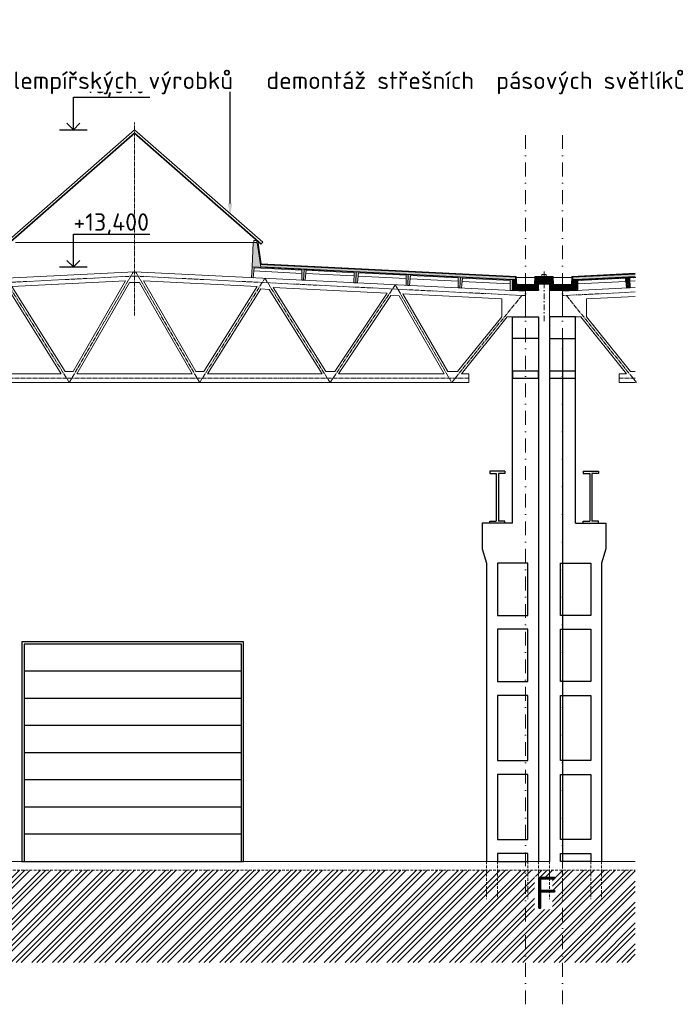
# Model space of a CAD drawing. Header units: millimetres. Extents: x -29085 to 3627694, y -159961 to 2281735.
# Tile 191 of 229: x 484263 to 499350, y 46138 to 68798. Entities that reach past the tile are written whole.
import ezdxf
from ezdxf import colors
from ezdxf.entities.mleader import LeaderData, LeaderLine
from ezdxf.math import Vec2, Vec3

# ---------------------------------------------------------------- set-up
doc = ezdxf.new("R2010")
doc.units = ezdxf.units.MM
for name, pattern in [('AM_DIN_G_W050', [13.75, 9.75, -1.5, 1, -1.5]), ('CARKOVANA', [5, 3, -2]), ('DASHDOT', [25.4, 12.7, -6.35, 0, -6.35]), ('HIDDEN', [9.525, 6.35, -3.175])]:
    doc.linetypes.add(name, pattern=pattern)
doc.styles.add('A99_popis', font='isocpeur.ttf')
doc.styles.add('ad_popis 100', font='isocpeur.ttf', dxfattribs={"height": 200})
pattern_1 = [(45, (431694.65, 59538.25), (-35.35534, 35.35534), []), (45, (431708.79, 59538.25), (-35.35534, 35.35534), []), (45, (431737.076, 59538.25), (-21.213203, 49.497475), [20, -10, 0, -10])]
pattern_2 = [(47.86, (460220.41, 62824.364), (-29.660305, 26.83778), []), (2.86, (460264.76, 62839.845), (26.837778, 29.660305), [5, -51.568542]), (47.86, (460269.754, 62840.095), (-29.660305, 26.83778), [5, -35]), (92.86, (460273.109, 62843.802), (-29.660305, 26.837778), [5, -51.568542]), (137.86, (460272.86, 62848.796), (-26.83778, -29.660305), [5, -35]), (2.86, (460264.158, 62851.9), (26.837778, 29.660305), [5, -51.568542]), (47.86, (460260.803, 62848.194), (-29.660305, 26.83778), [5, -35]), (92.86, (460261.053, 62843.2), (-29.660305, 26.837778), [5, -51.568542]), (137.86, (460264.76, 62839.845), (-26.83778, -29.660305), [5, -35]), (47.86, (460277.02, 62857.12), (-29.660305, 26.83778), [10, -30])]
pattern_3 = [(315, (414604.65, 300959.11), (28.284271, 28.284271), []), (270, (414617.9, 300914.04), (28.2842712, -28.2842712), [5, -51.5685425]), (315, (414617.9, 300909.04), (28.284271, 28.284271), [5, -35]), (360, (414621.434, 300905.506), (28.2842712, 28.2842712), [5, -51.5685425]), (45, (414626.434, 300905.506), (-28.284271, 28.284271), [5, -35]), (270, (414629.97, 300914.04), (28.2842712, -28.2842712), [5, -51.5685425]), (315, (414626.434, 300917.577), (28.284271, 28.284271), [5, -35]), (360, (414621.434, 300917.577), (28.2842712, 28.2842712), [5, -51.5685425]), (45, (414617.9, 300914.04), (-28.284271, 28.284271), [5, -35]), (315, (414634.54, 300900.935), (28.284271, 28.284271), [10, -30])]

msp = doc.modelspace()

# ---------------------------------------------------------------- hatches: boundary and pattern name
at = {"lineweight": 0, "transparency": 33554687}
h = msp.add_hatch(dxfattribs=at)
h.set_pattern_fill('ZELEZOBETON', color=256, scale=10, angle=-90)
h.set_pattern_definition([(315, (-111095.35, 352148.25), (35.355339, 35.355339), []), (315, (-111095.35, 352134.11), (35.355339, 35.355339), []), (315, (-111095.35, 352105.826), (49.4974747, 21.2132034), [20, -10, 0, -10])])
h.paths.add_polyline_path([(495904.7, 62563.3), (495904.7, 62598.3), (496124.7, 62598.3), (496134.7, 62813.3), (496204.7, 62813.3), (496204.7, 62563.3)])
h.paths.add_polyline_path([(495604.7, 62563.3), (495604.7, 62813.3), (495674.7, 62813.3), (495684.7, 62598.3), (495904.7, 62598.3), (495904.7, 62563.3)])
at = {"linetype": 'Continuous', "lineweight": 0, "ltscale": 2, "transparency": 33554562}
h = msp.add_hatch(dxfattribs=at)
h.set_pattern_fill('BETON-LEHKY', color=256, scale=10, angle=-90, style=0)
h.set_pattern_definition(pattern_3)
h.paths.add_polyline_path([(496524.7, 62818.7), (496524.7, 62868.1), (496134.7, 62868.1), (496134.7, 62818.7)])
at = {"lineweight": 0, "transparency": 33554687}
h = msp.add_hatch(dxfattribs=at)
h.set_pattern_fill('ZELEZOBETON', color=256, scale=10, angle=-90)
h.set_pattern_definition([(315, (414604.65, 300973.25), (35.355339, 35.355339), []), (315, (414604.65, 300959.11), (35.355339, 35.355339), []), (315, (414604.65, 300930.826), (49.497475, 21.213203), [20, -10, 0, -10])])
h.paths.add_polyline_path([(496454.7, 62713.3), (496454.7, 62813.3), (496204.7, 62813.3), (496204.7, 62713.3)])
h = msp.add_hatch(dxfattribs=at)
h.set_pattern_fill('ZELEZOBETON', color=256, scale=10, angle=-90)
h.set_pattern_definition([(315, (-110245.35, 352148.25), (35.355339, 35.355339), []), (315, (-110245.35, 352134.11), (35.355339, 35.355339), []), (315, (-110245.35, 352105.826), (49.4974747, 21.2132034), [20, -10, 0, -10])])
h.paths.add_polyline_path([(496754.7, 62563.3), (496754.7, 62598.3), (496974.7, 62598.3), (496984.7, 62813.3), (497054.7, 62813.3), (497054.7, 62563.3)])
h.paths.add_polyline_path([(496454.7, 62563.3), (496454.7, 62813.3), (496524.7, 62813.3), (496534.7, 62598.3), (496754.7, 62598.3), (496754.7, 62563.3)])
at = {"linetype": 'Continuous', "lineweight": 0, "ltscale": 2, "transparency": 33554562}
h = msp.add_hatch(dxfattribs=at)
h.set_pattern_fill('BETON-LEHKY', color=256, scale=10, angle=-90)
h.set_pattern_definition(pattern_2)
h.paths.add_polyline_path([(498429.7, 62887.3), (498429.7, 62942.3), (496973.9, 62869.6), (496976.6, 62814.7)])
at = {"lineweight": 0, "transparency": 33554687}
h = msp.add_hatch(dxfattribs=at)
h.set_pattern_fill('ZELEZOBETON', color=256, scale=10, angle=-90)
h.set_pattern_definition(pattern_1)
h.paths.add_polyline_path([(498429.7, 62862.2), (498429.7, 62882.3), (497056.8, 62813.7), (497059.8, 62752.7), (497066.7, 62615.2), (497069.3, 62564), (497109.2, 62566), (497107.7, 62796.2), (498206.3, 62851.1), (498227.8, 62621.9), (498307.7, 62625.9), (498306.2, 62856.1)])
at = {"lineweight": 0}
h = msp.add_hatch(dxfattribs=at)
h.set_pattern_fill('BETON-LEHKY', color=256, scale=10, angle=-90, style=0)
h.set_pattern_definition(pattern_3)
h.paths.add_polyline_path([(496124.7, 62598.3), (496128.6, 62682.7), (495680.7, 62683.3), (495684.7, 62598.3)])
at = {"linetype": 'Continuous', "lineweight": 0, "ltscale": 2, "transparency": 33554562}
h = msp.add_hatch(dxfattribs=at)
h.set_pattern_fill('BETON-LEHKY', color=256, scale=10, angle=-90, style=0)
h.set_pattern_definition([(45, (446383.792, 300973.252), (-28.284271, 28.284271), []), (360, (446428.86, 300986.5), (28.2842712, 28.2842712), [5, -51.5685425]), (45, (446433.86, 300986.5), (-28.284271, 28.284271), [5, -35]), (90, (446437.396, 300990.036), (-28.2842712, 28.2842712), [5, -51.5685425]), (135, (446437.396, 300995.036), (-28.284271, -28.284271), [5, -35]), (360, (446428.86, 300998.572), (28.2842712, 28.2842712), [5, -51.5685425]), (45, (446425.325, 300995.036), (-28.284271, 28.284271), [5, -35]), (90, (446425.325, 300990.036), (-28.2842712, 28.2842712), [5, -51.5685425]), (135, (446428.86, 300986.5), (-28.284271, -28.284271), [5, -35]), (45, (446441.967, 301003.143), (-28.284271, 28.284271), [10, -30])])
h.paths.add_polyline_path([(496974.7, 62598.3), (496978.6, 62682.7), (496530.7, 62683.3), (496534.7, 62598.3)])
at = {"linetype": 'Continuous', "lineweight": 0}
h = msp.add_hatch(dxfattribs=at)
h.set_pattern_fill('ZEM_PUVODNI', color=256, scale=85, angle=-90)
h.set_pattern_definition([(45, (409519.65, 300973.25), (-240.4163, 240.4163), []), (45, (409639.86, 300973.25), (-240.4163, 240.4163), []), (45, (409760.07, 300973.25), (-240.4163, 240.4163), [])])
h.paths.add_polyline_path([(397059.7, 49228.3), (409579.7, 49228.3), (413714.7, 49228.3), (413714.7, 48673.3), (414004.7, 48673.3), (414004.7, 49228.3), (498429.7, 49228.3), (498429.7, 47103.3), (397059.7, 47103.3)])

# ---------------------------------------------------------------- linework, layer by layer
at = {"ltscale": 2}
for p, q in [((485499.9, 66266.9), (485350.4, 66416.8)), ((485499.9, 66266.9), (485649.4, 66416.8)), ((485182.6, 66266.9), (485817.2, 66266.9)), ((485499.9, 63110), (485499.9, 63859)), ((485499.9, 63859), (487256.4, 63859)), ((485499.9, 63110), (485350.4, 63260)), ((485499.9, 63110), (485649.4, 63260)), ((485182.6, 63110), (485817.2, 63110))]:
    msp.add_line(p, q, dxfattribs=at)
at = {"lineweight": 5}
for p, q in [((494429.5, 60648.3), (494599.3, 60648.3)), ((494599.3, 60648.3), (494599.3, 60448.3)), ((498060, 60648.3), (498060, 60448.3)), ((498229.8, 60648.3), (498060, 60648.3))]:
    msp.add_line(p, q, dxfattribs=at)
for p, q in [((495429.7, 58408.3), (495079.7, 58408.3)), ((495079.7, 58408.3), (495079.7, 58358.3)), ((495079.7, 58358.3), (495229.7, 58358.3)), ((495229.7, 58358.3), (495229.7, 57258.3)), ((495429.7, 58358.3), (495279.7, 58358.3)), ((495279.7, 58358.3), (495279.7, 57258.3)), ((495429.7, 58408.3), (495429.7, 58358.3)), ((497229.7, 58408.3), (497579.7, 58408.3)), ((497229.7, 58408.3), (497229.7, 58358.3)), ((497229.7, 58358.3), (497379.7, 58358.3)), ((497379.7, 58358.3), (497379.7, 57258.3)), ((497429.7, 58358.3), (497429.7, 57258.3)), ((497579.7, 58358.3), (497429.7, 58358.3)), ((497579.7, 58408.3), (497579.7, 58358.3)), ((495079.7, 57208.3), (495079.7, 57258.3)), ((495079.7, 57258.3), (495229.7, 57258.3)), ((495429.7, 57208.3), (495079.7, 57208.3)), ((495429.7, 57258.3), (495279.7, 57258.3)), ((495429.7, 57208.3), (495429.7, 57258.3)), ((497229.7, 57208.3), (497229.7, 57258.3)), ((497229.7, 57258.3), (497379.7, 57258.3)), ((497229.7, 57208.3), (497579.7, 57208.3)), ((497579.7, 57258.3), (497429.7, 57258.3)), ((497579.7, 57208.3), (497579.7, 57258.3))]:
    msp.add_line(p, q)
at = {"lineweight": 13}
for p, q in [((441334.7, 49428.3), (496454.7, 49428.3)), ((496754.7, 49428.3), (498429.7, 49428.3))]:
    msp.add_line(p, q, dxfattribs=at)
at = {"linetype": 'HIDDEN', "lineweight": 5, "ltscale": 10}
msp.add_line((414004.7, 49228.3), (498429.7, 49228.3), dxfattribs=at)
at = {"lineweight": 5}
for points in [[(486904.7, 62998.3), (477904.7, 62548.3)], [(486904.7, 62998.3), (495904.7, 62548.3)], [(490757.1, 62960.6), (489651.9, 63015.8)], [(486699.5, 62787.7), (484083.2, 62656.9)], [(485491.4, 60698.3), (486699.5, 62787.7)], [(487109.8, 62787.7), (489726.1, 62656.9)], [(488317.9, 60698.3), (487109.8, 62787.7)], [(491955.6, 62900.7), (490850.4, 62956)], [(493154.1, 62840.9), (492048.9, 62896.1)], [(494352.6, 62781), (493247.4, 62836.2)], [(494446, 62776.3), (495551.1, 62721.1)], [(495689.7, 62868.3), (496119.7, 62868.3)], [(496539.7, 62868.3), (496969.7, 62868.3)], [(498213.3, 62776.3), (497108.2, 62721.1)], [(498306.7, 62781), (498429.7, 62787.1)], [(485220.7, 60648.3), (483999.2, 62602.7)], [(485307.4, 60698.3), (484083.2, 62656.9)], [(485578, 60648.3), (486792.2, 62748.3)], [(486904.7, 62748.3), (486792.2, 62748.3)], [(486904.7, 62748.3), (487017.1, 62748.3)], [(488231.3, 60648.3), (487017.1, 62748.3)], [(488501.9, 60698.3), (489726.1, 62656.9)], [(488588.6, 60648.3), (489810.1, 62602.7)], [(489810.1, 62602.7), (490005.3, 62592.9)], [(490005.3, 62592.9), (491220.7, 60648.3)], [(490094.7, 62638.5), (492717.3, 62507.4)], [(490094.7, 62638.5), (491307.4, 60698.3)], [(495904.7, 61958.3), (495904.7, 62548.3)], [(498429.7, 62632), (496754.7, 62548.3)], [(491511.2, 60698.3), (492717.3, 62507.4)], [(491598.1, 60648.3), (492801.3, 62453.1)], [(492994.1, 62443.5), (492801.3, 62453.1)], [(492994.1, 62443.5), (494031.3, 60648.3)], [(493083.3, 62489.1), (495354.7, 62375.5)], [(493083.3, 62489.1), (494118, 60698.3)], [(495354.7, 61959.1), (495354.7, 62375.5)], [(498429.7, 62431.8), (497304.7, 62375.5)], [(497304.7, 61959.1), (497304.7, 62375.5)], [(494341.4, 60698.3), (495354.7, 61959.1)], [(494429.5, 60648.3), (495482.3, 61958.3)], [(495904.7, 61958.3), (495482.3, 61958.3)], [(496754.7, 61958.3), (497177, 61958.3)], [(498229.8, 60648.3), (497177, 61958.3)], [(498317.9, 60698.3), (497304.7, 61959.1)], [(485220.7, 60648.3), (482588.6, 60648.3)], [(485491.4, 60698.3), (485307.4, 60698.3)], [(486904.7, 60648.3), (485578, 60648.3)], [(486904.7, 60648.3), (488231.3, 60648.3)], [(488317.9, 60698.3), (488501.9, 60698.3)], [(488588.6, 60648.3), (491220.7, 60648.3)], [(491307.4, 60698.3), (491511.2, 60698.3)], [(491598.1, 60648.3), (494031.3, 60648.3)], [(494118, 60698.3), (494341.4, 60698.3)], [(498429.7, 60698.3), (498317.9, 60698.3)], [(486904.7, 60448.3), (479210, 60448.3)], [(486904.7, 60448.3), (494599.3, 60448.3)], [(498429.7, 60448.3), (498060, 60448.3)]]:
    msp.add_lwpolyline(points, dxfattribs=at)
at = {"color": 253, "linetype": 'AM_DIN_G_W050', "lineweight": 0, "ltscale": 10}
for points in [[(485404.7, 60448.3), (486878.2, 62996.9)], [(488404.7, 60448.3), (486931.1, 62996.9)], [(486909.6, 62898.4), (477909.6, 62448.4)], [(485404.7, 60448.3), (483904.7, 62848.3)], [(486899.7, 62898.4), (495899.7, 62448.4)], [(488404.7, 60448.3), (489904.7, 62848.3)], [(489904.7, 62848.3), (491404.7, 60448.3), (492904.7, 62698.3), (494204.7, 60448.3)], [(494204.7, 60448.3), (495815.4, 62452.6)], [(498429.7, 62531.9), (496759.6, 62448.4)], [(498454.7, 60448.3), (496843.9, 62452.6)], [(479210, 60548.3), (479210, 60548.3), (486904.7, 60548.3)], [(494599.3, 60548.3), (494599.3, 60548.3), (486904.7, 60548.3)], [(498060, 60548.3), (498060, 60548.3), (498429.7, 60548.3)]]:
    msp.add_lwpolyline(points, dxfattribs=at)
at = {"lineweight": 0}
for points in [[(490796, 62803.5), (490808.5, 63053.2), (489610, 63113), (489597.5, 62863.4), (489637.5, 62861.4), (489658.9, 63090.6), (490757.6, 63035.7), (490756.1, 62805.5)], [(491994.5, 62743.6), (492007, 62993.3), (490808.5, 63053.2), (490796, 62803.5), (490836, 62801.5), (490857.4, 63030.7), (491956.1, 62975.8), (491954.6, 62745.6)], [(493193, 62683.7), (493205.5, 62933.4), (492007, 62993.3), (491994.5, 62743.6), (492034.5, 62741.6), (492055.9, 62970.8), (493154.6, 62915.9), (493153.1, 62685.7)], [(494391.5, 62623.9), (494404, 62873.5), (493205.5, 62933.4), (493193, 62683.7), (493233, 62681.7), (493254.4, 62911), (494353.1, 62856.1), (494351.6, 62625.9)], [(495604.7, 62813.3), (495604.7, 62563.3), (496204.7, 62563.3), (496204.7, 62813.3), (496134.7, 62813.3), (496124.7, 62598.3), (495684.7, 62598.3), (495674.7, 62813.3)], [(496454.7, 62813.3), (496454.7, 62563.3), (497054.7, 62563.3), (497054.7, 62813.3), (496984.7, 62813.3), (496974.7, 62598.3), (496534.7, 62598.3), (496524.7, 62813.3)]]:
    msp.add_lwpolyline(points, close=True, dxfattribs=at)
at = {"lineweight": 9}
for points in [[(490796, 62803.5), (490756.1, 62805.5), (490757.6, 63035.7), (489658.9, 63090.6), (489637.5, 62861.4), (489597.5, 62863.4), (489610, 63113)], [(490796, 62803.5), (490836, 62801.5), (490857.4, 63030.7), (491956.1, 62975.8), (491954.6, 62745.6), (491994.5, 62743.6), (491994.5, 62743.6)], [(493193, 62683.7), (493153.1, 62685.7), (493154.6, 62915.9), (492055.9, 62970.8), (492034.5, 62741.6), (491994.5, 62743.6), (491994.5, 62743.6)], [(493193, 62683.7), (493233, 62681.7), (493254.4, 62911), (494353.1, 62856.1), (494351.6, 62625.9), (494391.5, 62623.9), (494391.5, 62623.9)], [(496454.7, 62713.3), (496204.7, 62713.3), (496204.7, 62563.3), (495550.1, 62566), (495551.6, 62796.2), (494453, 62851.1), (494431.5, 62621.9), (494391.5, 62623.9), (494391.5, 62623.9)], [(497069.3, 62564), (497109.2, 62566), (497107.7, 62796.2), (498206.3, 62851.1), (498227.8, 62621.9), (498267.8, 62623.9), (498267.8, 62623.9)], [(498429.7, 62862.2), (498306.2, 62856.1), (498307.7, 62625.9), (498267.8, 62623.9), (498267.8, 62623.9)]]:
    msp.add_lwpolyline(points, dxfattribs=at)
at = {"linetype": 'CARKOVANA', "lineweight": 0, "ltscale": 15}
for points, const_width in [([(495602.6, 62816.2), (489809.9, 63105.6)], 5), ([(495602.6, 62816.2), (495674.5, 62816.2)], 5), ([(495904.7, 62693.3), (495690.2, 62693.3), (495681.6, 62879.8)], 20), ([(495904.7, 62693.3), (496119.1, 62693.3), (496127.7, 62879.8)], 20), ([(496137.2, 62878.1), (496522.1, 62878.1)], 20), ([(496524.7, 62816.2), (496134.8, 62816.2)], 5), ([(496754.7, 62693.3), (496540.2, 62693.3), (496531.6, 62879.8)], 20), ([(496754.7, 62693.3), (496969.1, 62693.3), (496977.7, 62879.8)], 20), ([(496973.4, 62879.6), (498429.7, 62952.3)], 20), ([(496973.4, 62879.6), (498429.7, 62952.3)], 20), ([(497056.7, 62816.2), (496984.8, 62816.2)], 5), ([(497056.7, 62816.2), (498429.7, 62884.8)], 5)]:
    msp.add_lwpolyline(points, dxfattribs=dict(at, const_width=const_width))
at = {"lineweight": 0}
for points in [[(495602.8, 62818.7), (489808.3, 63108.2)], [(495602.6, 62818.7), (495674.4, 62818.7)], [(495602.6, 62813.7), (495674.6, 62813.7)], [(495904.7, 62683.3), (495680.7, 62683.3), (495671.2, 62888.4)], [(495904.7, 62703.3), (495699.8, 62703.3), (495691.1, 62889.3)], [(495904.7, 62703.3), (496109.5, 62703.3), (496118.2, 62889.3)], [(495904.7, 62683.3), (496128.6, 62683.3), (496138.1, 62888.4)], [(496118.1, 62888.1), (496541.2, 62888.1)], [(496206.7, 62813.7), (496134.7, 62813.7)], [(496524.7, 62818.7), (496134.9, 62818.7)], [(496137.2, 62868.1), (496522.1, 62868.1)], [(496204.7, 62813.3), (496454.7, 62813.3)], [(496279.7, 62888.1), (496279.7, 62938.1), (496379.7, 62938.1), (496379.7, 62888.1)], [(496754.7, 62683.3), (496530.7, 62683.3), (496521.2, 62888.4)], [(496754.7, 62703.3), (496549.8, 62703.3), (496541.1, 62889.3)], [(496754.7, 62703.3), (496959.5, 62703.3), (496968.2, 62889.3)], [(496754.7, 62683.3), (496978.6, 62683.3), (496988.1, 62888.4)], [(496968.2, 62889.3), (498429.7, 62962.4)], [(496972.9, 62889.6), (498429.7, 62962.4)], [(496973.9, 62869.6), (498429.7, 62942.3)], [(496973.9, 62869.6), (498429.7, 62942.3)], [(497056.7, 62813.7), (496984.7, 62813.7)], [(497056.7, 62818.7), (496984.9, 62818.7)], [(497056.5, 62818.7), (498429.7, 62887.3)], [(496204.7, 62713.3), (496454.7, 62713.3)]]:
    msp.add_lwpolyline(points, dxfattribs=at)
at = {"linetype": 'DASHDOT', "lineweight": 5, "ltscale": 10}
msp.add_lwpolyline([(496329.7, 61860.4), (496329.7, 63055.8)], dxfattribs=at)
at = {"linetype": 'Continuous', "lineweight": 0, "ltscale": 2, "transparency": 33554562}
for points in [[(495904.7, 62683.3), (495680.7, 62683.3), (495671.5, 62880.3)], [(495904.7, 62683.3), (496128.6, 62683.3), (496137.8, 62880.3)], [(496754.7, 62683.3), (496530.7, 62683.3), (496521.5, 62880.3)], [(496754.7, 62683.3), (496978.6, 62683.3), (496987.8, 62880.3)]]:
    msp.add_lwpolyline(points, dxfattribs=at)
at = {"color": 1, "lineweight": 0}
for points in [[(496204.7, 62813.3), (496134.7, 62813.3), (496134.7, 62813.3), (496124.7, 62598.3), (495904.7, 62598.3)], [(497054.7, 62813.3), (496984.7, 62813.3), (496984.7, 62813.3), (496974.7, 62598.3), (496754.7, 62598.3)], [(497056.8, 62813.7), (498429.7, 62882.3)]]:
    msp.add_lwpolyline(points, dxfattribs=at)
at = {"lineweight": 13}
msp.add_lwpolyline([(496754.7, 61958.3), (496754.7, 62548.3)], dxfattribs=at)
for points in [[(495604.7, 61958.3), (496204.7, 61958.3), (496204.7, 61458.3), (495604.7, 61458.3)], [(497054.7, 61958.3), (496454.7, 61958.3), (496454.7, 61458.3), (497054.7, 61458.3)], [(496204.7, 60708.3), (495604.7, 60708.3), (495604.7, 60548.3), (496204.7, 60548.3)], [(497054.7, 60708.3), (496454.7, 60708.3), (496454.7, 60548.3), (497054.7, 60548.3)], [(495954.7, 56288.3), (495254.7, 56288.3), (495254.7, 55088.3), (495954.7, 55088.3)], [(496704.7, 56288.3), (497404.7, 56288.3), (497404.7, 55088.3), (496704.7, 55088.3)], [(495954.7, 54768.3), (495254.7, 54768.3), (495254.7, 53568.3), (495954.7, 53568.3)], [(496704.7, 54768.3), (497404.7, 54768.3), (497404.7, 53568.3), (496704.7, 53568.3)], [(489414.7, 49428.3), (489414.7, 54478.3), (484314.7, 54478.3), (484314.7, 49428.3)], [(489364.7, 49428.3), (489364.7, 54428.3), (484364.7, 54428.3), (484364.7, 49428.3)], [(495954.7, 53248.3), (495254.7, 53248.3), (495254.7, 51748.3), (495954.7, 51748.3)], [(496704.7, 53248.3), (497404.7, 53248.3), (497404.7, 51748.3), (496704.7, 51748.3)], [(495954.7, 51428.3), (495254.7, 51428.3), (495254.7, 49928.3), (495954.7, 49928.3)], [(496704.7, 51428.3), (497404.7, 51428.3), (497404.7, 49928.3), (496704.7, 49928.3)], [(495954.7, 49608.3), (495254.7, 49608.3), (495254.7, 49428.3), (495954.7, 49428.3)], [(496704.7, 49608.3), (497404.7, 49608.3), (497404.7, 49428.3), (496704.7, 49428.3)]]:
    msp.add_lwpolyline(points, close=True)
for points in [[(495604.7, 57208.3), (494904.7, 57208.3), (494904.7, 56623.3), (495004.7, 56293.3), (495004.7, 49428.3)], [(497054.7, 57208.3), (497754.7, 57208.3), (497754.7, 56623.3), (497654.7, 56293.3), (497654.7, 49428.3)], [(489364.7, 53803.3), (489364.7, 53803.3), (484364.7, 53803.3)], [(489364.7, 53178.3), (489364.7, 53178.3), (484364.7, 53178.3)], [(489364.7, 52553.3), (489364.7, 52553.3), (484364.7, 52553.3)], [(489364.7, 51928.3), (489364.7, 51928.3), (484364.7, 51928.3)], [(489364.7, 51303.3), (489364.7, 51303.3), (484364.7, 51303.3)], [(489364.7, 50678.3), (489364.7, 50678.3), (484364.7, 50678.3)], [(489364.7, 50053.3), (489364.7, 50053.3), (484364.7, 50053.3)]]:
    msp.add_lwpolyline(points)
at = {"color": 7, "linetype": 'HIDDEN', "lineweight": 5, "ltscale": 10}
for points in [[(495004.7, 49428.3), (495004.7, 48558.3)], [(495254.7, 49428.3), (495254.7, 48558.3)], [(495954.7, 49428.3), (495954.7, 48558.3)], [(497404.7, 49428.3), (497404.7, 48558.3)], [(497654.7, 49428.3), (497654.7, 48558.3)]]:
    msp.add_lwpolyline(points, dxfattribs=at)

# ---------------------------------------------------------------- texts
at = {"ltscale": 2, "style": 'A99_popis'}
msp.add_text('+13,400', height=400, dxfattribs=at).set_placement((485499.7, 63941.7))

# ---------------------------------------------------------------- leaders
at = {"color": 251, "lineweight": 9}
ml = msp.add_multileader_mtext('Standard', dxfattribs=at)
ml.set_content('\\A1;{\\C256;demontáž pásového světlíku}', color=1, style='A99_popis')
ml.set_leader_properties(color=256, linetype='ByLayer', lineweight=-1)
ml.build(insert=Vec2(0, 0))
ml.multileader.update_dxf_attribs({"dogleg_length": 1, "arrow_head_size": 300, "scale": 200})
ctx = ml.context
ctx.base_point, ctx.scale, ctx.char_height, ctx.arrow_head_size, ctx.landing_gap_size, ctx.plane_origin = Vec3(229029, 68458.3), 200, 400, 300, 250, Vec3(231834, 60672.1)
notes = []
notes.append((ctx, [(0, (1, 1, 0), (228384, 68458.3), (1, 0), 645, [(0, [(228384, 66610.6)], 0, [])])]))
ctx.mtext.insert, ctx.mtext.width, ctx.mtext.defined_height, ctx.mtext.flow_direction = Vec3(229279, 68718.3), 7477.425, 1693.3, 5
ctx.mtext.has_bg_fill, ctx.mtext.bg_color, ctx.mtext.bg_scale_factor, ctx.mtext.bg_transparency, ctx.mtext.use_window_bg_color = 1, -1073741824, 1, 0, 1
ml = msp.add_multileader_mtext('Standard', dxfattribs=at)
ml.set_content('\\A1;{\\C256;vybourání oken a dozdění okenních otvorů}', color=1, style='A99_popis')
ml.set_leader_properties(color=256, linetype='ByLayer', lineweight=-1)
ml.build(insert=Vec2(0, 0))
ml.multileader.update_dxf_attribs({"dogleg_length": 1, "arrow_head_size": 300, "scale": 200})
ctx = ml.context
ctx.base_point, ctx.scale, ctx.char_height, ctx.arrow_head_size, ctx.landing_gap_size, ctx.plane_origin = Vec3(212971.5, 59778), 200, 400, 300, 250, Vec3(215114, 48932.2)
notes.append((ctx, [(0, (1, 1, 0), (218256.5, 59778), (-1, 0), 585, [(0, [(219379, 59778.3)], 0, [])])]))
ctx.mtext.insert, ctx.mtext.width, ctx.mtext.defined_height, ctx.mtext.flow_direction = Vec3(213221.5, 59978), 4450, 1693.3, 5
ctx.mtext.has_bg_fill, ctx.mtext.bg_color, ctx.mtext.bg_scale_factor, ctx.mtext.bg_transparency, ctx.mtext.use_window_bg_color = 1, -1073741824, 1, 0, 1
for ctx, leaders in notes:
    for number, flags, end, landing, length, lines in leaders:
        leader = LeaderData()
        leader.index, (leader.has_last_leader_line, leader.has_dogleg_vector, leader.attachment_direction) = number, flags
        leader.last_leader_point, leader.dogleg_vector, leader.dogleg_length = Vec3(end), Vec3(landing), length
        for number, points, colour, breaks in lines:
            line = LeaderLine()
            line.index, line.vertices, line.color, line.breaks = number, Vec3.list(points), colors.encode_raw_color(colour), breaks
            leader.lines.append(line)
        ctx.leaders.append(leader)

# ---------------------------------------------------------------- next in the draw order: linework, layer by layer
at = {"ltscale": 2}
for p, q in [((485499.9, 66266.9), (485499.9, 67015.9)), ((485499.9, 67015.9), (487256.4, 67015.9))]:
    msp.add_line(p, q, dxfattribs=at)
at = {"linetype": 'DASHDOT', "lineweight": 5, "ltscale": 25}
msp.add_line((495904.7, 46138.4), (495904.7, 66158.4), dxfattribs=at)
at = {"lineweight": 13}
msp.add_line((496454.7, 49428.3), (496454.7, 62713.3), dxfattribs=at)
msp.add_line((496754.7, 61458.3), (496754.7, 49428.3))
for points in [[(495604.7, 57208.3), (495604.7, 61958.3), (496204.7, 61958.3), (496204.7, 49428.3)], [(497054.7, 57208.3), (497054.7, 61958.3), (496454.7, 61958.3), (496454.7, 49428.3)]]:
    msp.add_lwpolyline(points)

# ---------------------------------------------------------------- next in the draw order: texts
at = {"ltscale": 2, "style": 'A99_popis'}
msp.add_text('+16,810 ', height=400, dxfattribs=at).set_placement((485499.7, 67105.6))
at = {"color": 1, "lineweight": 0, "insert": (496109.7, 49076.7), "char_height": 750, "width": 413.221, "attachment_point": 1, "style": 'ad_popis 100', "bg_fill": 3, "box_fill_scale": 1, "bg_fill_color": 256, "bg_fill_transparency": 0}
msp.add_mtext('F', dxfattribs=at)

# ---------------------------------------------------------------- next in the draw order: linework, layer by layer
at = {"color": 7, "linetype": 'HIDDEN', "lineweight": 5, "ltscale": 10}
for points in [[(496204.7, 49428.3), (496204.7, 48558.3)], [(496454.7, 49428.3), (496454.7, 48558.3)], [(496754.7, 49423.3), (496754.7, 48553.3)]]:
    msp.add_lwpolyline(points, dxfattribs=at)

# ---------------------------------------------------------------- next in the draw order: leaders
at = {"lineweight": 9}
ml = msp.add_multileader_mtext('Standard', dxfattribs=at)
ml.set_content('\\A1;{\\C256;demontáž střešních  panelů PUR + polykarbonát, tl.40mm, včetně klempířských výrobků}', color=1, style='A99_popis')
ml.set_leader_properties(color=256, linetype='ByLayer', lineweight=-1)
ml.build(insert=Vec2(0, 0))
ml.multileader.update_dxf_attribs({"dogleg_length": 1, "arrow_head_size": 300, "scale": 200})
ctx = ml.context
ctx.base_point, ctx.scale, ctx.char_height, ctx.arrow_head_size, ctx.landing_gap_size, ctx.plane_origin = Vec3(421519.3, 67343.3), 200, 400, 300, 250, Vec3(424679.3, 61537.2)
notes = []
notes.append((ctx, [(0, (1, 1, 0), (420934.3, 67343.3), (1, 0), 585, [(0, [(420934.3, 63233.3)], 0, [])])]))
ctx.mtext.insert, ctx.mtext.width, ctx.mtext.flow_direction = Vec3(421769.3, 67603.3), 10901.433, 5
ctx.mtext.has_bg_fill, ctx.mtext.bg_color, ctx.mtext.bg_scale_factor, ctx.mtext.bg_transparency, ctx.mtext.use_window_bg_color = 1, -1073741824, 1, 0, 1
for ctx, leaders in notes:
    for number, flags, end, landing, length, lines in leaders:
        leader = LeaderData()
        leader.index, (leader.has_last_leader_line, leader.has_dogleg_vector, leader.attachment_direction) = number, flags
        leader.last_leader_point, leader.dogleg_vector, leader.dogleg_length = Vec3(end), Vec3(landing), length
        for number, points, colour, breaks in lines:
            line = LeaderLine()
            line.index, line.vertices, line.color, line.breaks = number, Vec3.list(points), colors.encode_raw_color(colour), breaks
            leader.lines.append(line)
        ctx.leaders.append(leader)

# ---------------------------------------------------------------- next in the draw order: hatches: boundary and pattern name
at = {"lineweight": 0, "transparency": 33554687}
h = msp.add_hatch(dxfattribs=at)
h.set_pattern_fill('ZELEZOBETON', color=256, scale=10, angle=-90)
h.set_pattern_definition(pattern_1)
h.paths.add_polyline_path([(495602.5, 62813.7), (495599.5, 62752.7), (495592.6, 62615.2), (495590, 62564), (495550.1, 62566), (495551.6, 62796.2), (494453, 62851.1), (494431.5, 62621.9), (494351.6, 62625.9), (494353.1, 62856.1), (493254.4, 62911), (493233, 62681.8), (493153.1, 62685.8), (493154.6, 62915.9), (492055.9, 62970.8), (492034.5, 62741.8), (491954.6, 62745.8), (491956.1, 62975.8), (490857.4, 63030.7), (490836, 62801.5), (490756.1, 62805.7), (490757.6, 63035.7), (489658.9, 63090.6), (489637.5, 62861.6), (489597.5, 62863.6), (489637.9, 63672.3), (489727.8, 63667.9), (489809.7, 63103.1)])
at = {"linetype": 'Continuous', "lineweight": 0, "ltscale": 2, "transparency": 33554562}
h = msp.add_hatch(dxfattribs=at)
h.set_pattern_fill('BETON-LEHKY', color=256, scale=10, angle=-90)
h.set_pattern_definition(pattern_2)
h.paths.add_polyline_path([(495685.4, 62869.6), (489822.7, 63162.5), (489820, 63107.6), (495682.7, 62814.7)])

# ---------------------------------------------------------------- next in the draw order: linework, layer by layer
at = {"lineweight": 9}
msp.add_lwpolyline([(489717.3, 63668.6), (489647.4, 63672.7), (489650.1, 63717.7), (489720, 63713.5)], close=True, dxfattribs=at)
for points in [[(489854.8, 63678.8), (489812, 63629.9)], [(489637.9, 63672.3), (489610, 63113)]]:
    msp.add_lwpolyline(points, dxfattribs=at)
at = {"lineweight": 0}
for points in [[(489639.7, 63673.3), (484169.7, 63673.3)], [(489729.4, 63667.9), (489639.7, 63673.3)], [(495602.5, 62813.7), (489809.7, 63103.1), (489727.6, 63669.3)], [(495685.4, 62869.6), (489801, 63163.6), (489728.5, 63663.3)], [(495685.4, 62869.6), (489801, 63163.6), (489728.5, 63663.3)], [(495686.4, 62889.6), (489818.4, 63182.7), (489748.7, 63663.3)], [(495691.1, 62889.3), (489818.4, 63182.7), (489748.7, 63663.3)]]:
    msp.add_lwpolyline(points, dxfattribs=at)
at = {"linetype": 'CARKOVANA', "lineweight": 0, "ltscale": 15, "const_width": 20}
msp.add_lwpolyline([(495685.9, 62879.6), (489809, 63173.2), (489738.5, 63663.3)], dxfattribs=at)
msp.add_lwpolyline([(495685.9, 62879.6), (489809, 63173.2), (489738.5, 63663.3)], dxfattribs=at)

# ---------------------------------------------------------------- next in the draw order: leaders
at = {"lineweight": 9}
ml = msp.add_multileader_mtext('Standard', dxfattribs=at)
ml.set_content('\\A1;{\\C256;demontáž střešních  pásových světlíků, včetně klempířských výrobků}', color=1, style='A99_popis')
ml.set_leader_properties(color=256, linetype='ByLayer', lineweight=-1)
ml.build(insert=Vec2(0, 0))
ml.multileader.update_dxf_attribs({"dogleg_length": 1, "arrow_head_size": 300, "scale": 200})
ctx = ml.context
ctx.base_point, ctx.scale, ctx.char_height, ctx.arrow_head_size, ctx.landing_gap_size, ctx.plane_origin = Vec3(453609, 67343.3), 200, 400, 300, 250, Vec3(456769, 61537.2)
notes = []
notes.append((ctx, [(0, (1, 1, 0), (453024, 67343.3), (1, 0), 585, [(0, [(453024, 64269.7)], 0, [])])]))
ctx.mtext.insert, ctx.mtext.width, ctx.mtext.flow_direction = Vec3(453859, 67603.3), 5217.251, 5
ctx.mtext.has_bg_fill, ctx.mtext.bg_color, ctx.mtext.bg_scale_factor, ctx.mtext.bg_transparency, ctx.mtext.use_window_bg_color = 1, -1073741824, 1, 0, 1
for ctx, leaders in notes:
    for number, flags, end, landing, length, lines in leaders:
        leader = LeaderData()
        leader.index, (leader.has_last_leader_line, leader.has_dogleg_vector, leader.attachment_direction) = number, flags
        leader.last_leader_point, leader.dogleg_vector, leader.dogleg_length = Vec3(end), Vec3(landing), length
        for number, points, colour, breaks in lines:
            line = LeaderLine()
            line.index, line.vertices, line.color, line.breaks = number, Vec3.list(points), colors.encode_raw_color(colour), breaks
            leader.lines.append(line)
        ctx.leaders.append(leader)

# ---------------------------------------------------------------- next in the draw order: leaders
ml = msp.add_multileader_mtext('Standard', dxfattribs=at)
ml.set_content('\\A1;{\\C256;demontáž střešních  pásových světlíků, včetně klempířských výrobků}', color=1, style='A99_popis')
ml.set_leader_properties(color=256, linetype='ByLayer', lineweight=-1)
ml.build(insert=Vec2(0, 0))
ml.multileader.update_dxf_attribs({"dogleg_length": 1, "arrow_head_size": 300, "scale": 200})
ctx = ml.context
ctx.base_point, ctx.scale, ctx.char_height, ctx.arrow_head_size, ctx.landing_gap_size, ctx.plane_origin = Vec3(471689, 67343.3), 200, 400, 300, 250, Vec3(474849, 61537.2)
notes = []
notes.append((ctx, [(0, (1, 1, 0), (471104, 67343.3), (1, 0), 585, [(0, [(471104, 64269.7)], 0, [])])]))
ctx.mtext.insert, ctx.mtext.width, ctx.mtext.flow_direction = Vec3(471939, 67603.3), 5217.251, 5
ctx.mtext.has_bg_fill, ctx.mtext.bg_color, ctx.mtext.bg_scale_factor, ctx.mtext.bg_transparency, ctx.mtext.use_window_bg_color = 1, -1073741824, 1, 0, 1
for ctx, leaders in notes:
    for number, flags, end, landing, length, lines in leaders:
        leader = LeaderData()
        leader.index, (leader.has_last_leader_line, leader.has_dogleg_vector, leader.attachment_direction) = number, flags
        leader.last_leader_point, leader.dogleg_vector, leader.dogleg_length = Vec3(end), Vec3(landing), length
        for number, points, colour, breaks in lines:
            line = LeaderLine()
            line.index, line.vertices, line.color, line.breaks = number, Vec3.list(points), colors.encode_raw_color(colour), breaks
            leader.lines.append(line)
        ctx.leaders.append(leader)

# ---------------------------------------------------------------- next in the draw order: linework, layer by layer
at = {"color": 253, "linetype": 'AM_DIN_G_W050', "lineweight": 0, "ltscale": 10}
msp.add_lwpolyline([(486905.4, 61987.4), (486905.4, 66434.6)], dxfattribs=at)
at = {"lineweight": 9}
for points in [[(483956, 63678.8), (486905.4, 66267)], [(483990.7, 63639.2), (486905.4, 66197)], [(483998.9, 63629.9), (486914.8, 66188.8)]]:
    msp.add_lwpolyline(points, dxfattribs=at)

# ---------------------------------------------------------------- next in the draw order: leaders
ml = msp.add_multileader_mtext('Standard', dxfattribs=at)
ml.set_content('\\A1;{\\C256;demontáž střešních  pásových světlíků, včetně klempířských výrobků}', color=1, style='A99_popis')
ml.set_leader_properties(color=256, linetype='ByLayer', lineweight=-1)
ml.build(insert=Vec2(0, 0))
ml.multileader.update_dxf_attribs({"dogleg_length": 1, "arrow_head_size": 300, "scale": 200})
ctx = ml.context
ctx.base_point, ctx.scale, ctx.char_height, ctx.arrow_head_size, ctx.landing_gap_size, ctx.plane_origin = Vec3(489689, 67343.3), 200, 400, 300, 250, Vec3(492849, 61537.2)
notes = []
notes.append((ctx, [(0, (1, 1, 0), (489104, 67343.3), (1, 0), 585, [(0, [(489104, 64269.7)], 0, [])])]))
ctx.mtext.insert, ctx.mtext.width, ctx.mtext.flow_direction = Vec3(489939, 67603.3), 5217.251, 5
ctx.mtext.has_bg_fill, ctx.mtext.bg_color, ctx.mtext.bg_scale_factor, ctx.mtext.bg_transparency, ctx.mtext.use_window_bg_color = 1, -1073741824, 1, 0, 1
for ctx, leaders in notes:
    for number, flags, end, landing, length, lines in leaders:
        leader = LeaderData()
        leader.index, (leader.has_last_leader_line, leader.has_dogleg_vector, leader.attachment_direction) = number, flags
        leader.last_leader_point, leader.dogleg_vector, leader.dogleg_length = Vec3(end), Vec3(landing), length
        for number, points, colour, breaks in lines:
            line = LeaderLine()
            line.index, line.vertices, line.color, line.breaks = number, Vec3.list(points), colors.encode_raw_color(colour), breaks
            leader.lines.append(line)
        ctx.leaders.append(leader)

# ---------------------------------------------------------------- next in the draw order: linework, layer by layer
at = {"linetype": 'DASHDOT', "lineweight": 5, "ltscale": 25}
msp.add_line((496754.7, 46138.4), (496754.7, 66158.4), dxfattribs=at)
at = {"lineweight": 9}
for points in [[(489812, 63629.9), (486896, 66188.8)], [(489854.8, 63678.8), (486905.4, 66267)], [(489820.1, 63639.2), (486905.4, 66197)]]:
    msp.add_lwpolyline(points, dxfattribs=at)

# ---------------------------------------------------------------- next in the draw order: leaders
ml = msp.add_multileader_mtext('Standard', dxfattribs=at)
ml.set_content('\\A1;{\\C256;demontáž střešních  panelů PUR, tl.40mm, včetně klempířských výrobků}', color=1, style='A99_popis')
ml.set_leader_properties(color=256, linetype='ByLayer', lineweight=-1)
ml.build(insert=Vec2(0, 0))
ml.multileader.update_dxf_attribs({"dogleg_length": 1, "arrow_head_size": 300, "scale": 200})
ctx = ml.context
ctx.base_point, ctx.scale, ctx.char_height, ctx.arrow_head_size, ctx.landing_gap_size, ctx.plane_origin = Vec3(433222.4, 67343.3), 200, 400, 300, 250, Vec3(436382.4, 61537.2)
notes = []
notes.append((ctx, [(1, (1, 1, 0), (439347.4, 67343.3), (-1, 0), 585, [(0, [(439347.4, 62496.4)], 0, [])])]))
ctx.mtext.insert, ctx.mtext.width, ctx.mtext.flow_direction = Vec3(433472.4, 67603.3), 5217.251, 5
ctx.mtext.has_bg_fill, ctx.mtext.bg_color, ctx.mtext.bg_scale_factor, ctx.mtext.bg_transparency, ctx.mtext.use_window_bg_color = 1, -1073741824, 1, 0, 1
for ctx, leaders in notes:
    for number, flags, end, landing, length, lines in leaders:
        leader = LeaderData()
        leader.index, (leader.has_last_leader_line, leader.has_dogleg_vector, leader.attachment_direction) = number, flags
        leader.last_leader_point, leader.dogleg_vector, leader.dogleg_length = Vec3(end), Vec3(landing), length
        for number, points, colour, breaks in lines:
            line = LeaderLine()
            line.index, line.vertices, line.color, line.breaks = number, Vec3.list(points), colors.encode_raw_color(colour), breaks
            leader.lines.append(line)
        ctx.leaders.append(leader)

# ---------------------------------------------------------------- next in the draw order: leaders
ml = msp.add_multileader_mtext('Standard', dxfattribs=at)
ml.set_content('\\A1;{\\C256;demontáž FVE}', color=1, style='A99_popis')
ml.set_leader_properties(color=256, linetype='ByLayer', lineweight=-1)
ml.build(insert=Vec2(0, 0))
ml.multileader.update_dxf_attribs({"dogleg_length": 1, "arrow_head_size": 300, "scale": 200})
ctx = ml.context
ctx.base_point, ctx.scale, ctx.char_height, ctx.arrow_head_size, ctx.landing_gap_size, ctx.plane_origin = Vec3(417024.3, 67343.3), 200, 400, 300, 250, Vec3(420184.3, 61537.2)
notes = []
notes.append((ctx, [(0, (1, 1, 0), (416439.3, 67343.3), (1, 0), 585, [(0, [(416439.3, 63233.3)], 0, [])])]))
ctx.mtext.insert, ctx.mtext.width, ctx.mtext.flow_direction = Vec3(417274.3, 67543.4), 3535.122, 5
ctx.mtext.has_bg_fill, ctx.mtext.bg_color, ctx.mtext.bg_scale_factor, ctx.mtext.bg_transparency, ctx.mtext.use_window_bg_color = 1, -1073741824, 1, 0, 1
for ctx, leaders in notes:
    for number, flags, end, landing, length, lines in leaders:
        leader = LeaderData()
        leader.index, (leader.has_last_leader_line, leader.has_dogleg_vector, leader.attachment_direction) = number, flags
        leader.last_leader_point, leader.dogleg_vector, leader.dogleg_length = Vec3(end), Vec3(landing), length
        for number, points, colour, breaks in lines:
            line = LeaderLine()
            line.index, line.vertices, line.color, line.breaks = number, Vec3.list(points), colors.encode_raw_color(colour), breaks
            leader.lines.append(line)
        ctx.leaders.append(leader)

doc.saveas('drawing.dxf')
